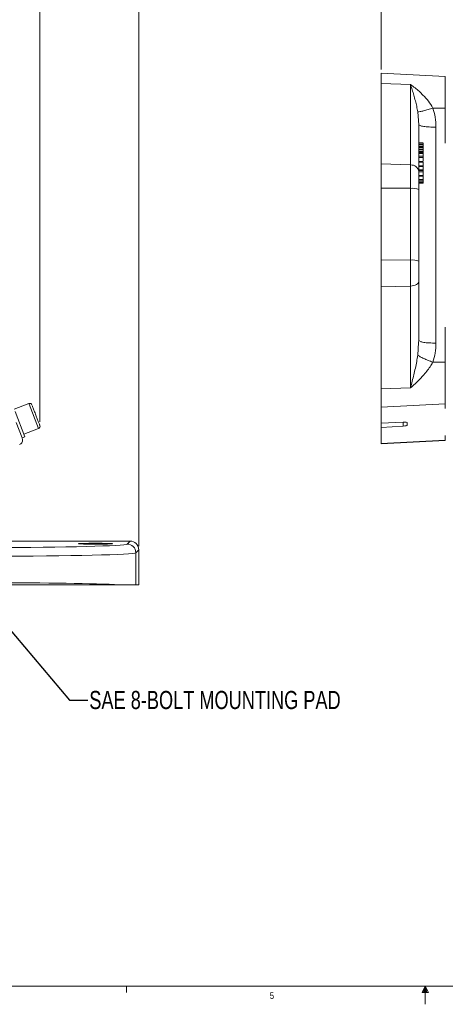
# Model space of a CAD drawing. Header units: inches. Extents: x 0.3 to 33.9, y 0.2 to 21.6.
# Tile 5 of 28: x 11.4 to 17.3, y 0.2 to 13.7. Entities that reach past the tile are written whole.
import ezdxf

# ---------------------------------------------------------------- set-up
doc = ezdxf.new("R2010")
doc.units = ezdxf.units.IN
doc.header["$MEASUREMENT"] = 0
doc.layers.add('SLD-0', color=7, linetype='Continuous', lineweight=15)
doc.styles.add('SLDTEXTSTYLE0', font='TXT', dxfattribs={"width": 0.75})
doc.dimstyles.new('SLDDIMSTYLE0', dxfattribs={"dimtxt": 0.25, "dimasz": 0.13, "dimexe": 0, "dimexo": 0.0625, "dimgap": 0.0625, "dimtad": 0, "dimtih": 1, "dimtoh": 1, "dimrnd": 1e-09, "dimzin": 12, "dimdsep": 46, "dimtxsty": 'SLDTEXTSTYLE0', "dimsah": 1, "dimcen": 0.09, "dimadec": 0, "dimazin": 3, "dimtfac": 1, "dimtofl": 0, "dimtmove": 0, "dimatfit": 3, "dimfxl": 1, "dimfrac": 2, "dimtolj": 1, "dimtzin": 12, "dimarcsym": 0})
doc.dimstyles.new('SLDDIMSTYLE1', dxfattribs={"dimtxt": 0.25, "dimasz": 0.13, "dimexe": 0, "dimexo": 0.0625, "dimgap": 0.0625, "dimtad": 0, "dimtih": 1, "dimtoh": 1, "dimrnd": 1e-09, "dimzin": 12, "dimdsep": 46, "dimtxsty": 'SLDTEXTSTYLE0', "dimsah": 1, "dimcen": 0.09, "dimadec": 0, "dimazin": 3, "dimtfac": 1, "dimtmove": 0, "dimatfit": 0, "dimfxl": 1, "dimfrac": 2, "dimtolj": 1, "dimtzin": 12, "dimarcsym": 0})
doc.dimstyles.new('SLDDIMSTYLE2', dxfattribs={"dimtxt": 0, "dimasz": 0.13, "dimexe": 0, "dimexo": 0.0625, "dimgap": 0, "dimtad": 0, "dimtih": 1, "dimtoh": 1, "dimdec": 0, "dimrnd": 1e-09, "dimzin": 0, "dimdsep": 46, "dimtxsty": 'Standard', "dimsah": 1, "dimcen": 0.09, "dimadec": 0, "dimazin": 0, "dimtfac": 0.13, "dimtdec": 0, "dimtofl": 0, "dimtmove": 0, "dimatfit": 3, "dimfxl": 1, "dimfrac": 2, "dimtolj": 1, "dimtzin": 0, "dimarcsym": 0})

# ---------------------------------------------------------------- blocks, each defined once
blk = doc.blocks.new('_D_1')
at = {"layer": 'SLD-0'}
for p, q in [((11.704, 8.197), (11.704, 15.704)), ((13.069, 6.483), (13.069, 15.704)), ((11.704, 15.579), (11.454, 15.579)), ((11.907, 15.616), (11.856, 15.616)), ((11.856, 15.616), (11.856, 15.219)), ((12.865, 15.616), (12.916, 15.616)), ((12.916, 15.616), (12.916, 15.219)), ((13.069, 15.579), (13.319, 15.579)), ((11.856, 15.219), (11.907, 15.219)), ((12.916, 15.219), (12.865, 15.219))]:
    blk.add_line(p, q, dxfattribs=at)
for points in [[(11.704, 15.579), (11.574, 15.599), (11.574, 15.559)], [(13.069, 15.579), (13.199, 15.559), (13.199, 15.599)]]:
    blk.add_solid(points, dxfattribs=at)
at = {"layer": 'SLD-0', "char_height": 0.25, "attachment_point": 1, "style": 'SLDTEXTSTYLE0'}
for s, insert in [('1.36', (11.961, 15.989, -2.334)), ('34.67', (11.971, 15.541, -2.334))]:
    blk.add_mtext(s, dxfattribs=dict(at, insert=insert))
blk = doc.blocks.new('_D_2')
at = {"layer": 'SLD-0'}
for p, q in [((8.347, 9.807), (8.347, 15.704)), ((11.704, 8.197), (11.704, 15.704)), ((8.347, 15.579), (9.407, 15.579)), ((9.546, 15.616), (9.496, 15.616)), ((9.496, 15.616), (9.496, 15.219)), ((10.505, 15.616), (10.555, 15.616)), ((10.555, 15.616), (10.555, 15.219)), ((11.704, 15.579), (10.644, 15.579)), ((9.496, 15.219), (9.546, 15.219)), ((10.555, 15.219), (10.505, 15.219))]:
    blk.add_line(p, q, dxfattribs=at)
for points in [[(8.347, 15.579), (8.477, 15.559), (8.477, 15.599)], [(11.704, 15.579), (11.574, 15.599), (11.574, 15.559)]]:
    blk.add_solid(points, dxfattribs=at)
at = {"layer": 'SLD-0', "char_height": 0.25, "attachment_point": 1, "style": 'SLDTEXTSTYLE0'}
for s, insert in [('3.36', (9.601, 15.989, -2.334)), ('85.26', (9.61, 15.541, -2.334))]:
    blk.add_mtext(s, dxfattribs=dict(at, insert=insert))
blk = doc.blocks.new('_D_6')
at = {"layer": 'SLD-0'}
for p, q in [((16.413, 13.059), (16.413, 15.52)), ((16.413, 15.395), (18.973, 15.395)), ((19.113, 15.432), (19.062, 15.432)), ((19.062, 15.432), (19.062, 15.035)), ((20.256, 15.432), (20.306, 15.432)), ((20.306, 15.432), (20.306, 15.035)), ((22.956, 15.395), (20.395, 15.395)), ((19.062, 15.035), (19.113, 15.035)), ((20.306, 15.035), (20.256, 15.035))]:
    blk.add_line(p, q, dxfattribs=at)
for points in [[(16.413, 15.395), (16.543, 15.375), (16.543, 15.415)], [(22.956, 15.395), (22.826, 15.415), (22.826, 15.375)]]:
    blk.add_solid(points, dxfattribs=at)
at = {"layer": 'SLD-0', "char_height": 0.25, "attachment_point": 1, "style": 'SLDTEXTSTYLE0'}
for s, insert in [('6.54', (19.259, 15.805, -1.544)), ('166.19', (19.176, 15.357, -1.544))]:
    blk.add_mtext(s, dxfattribs=dict(at, insert=insert))

msp = doc.modelspace()

# ---------------------------------------------------------------- linework, layer by layer
at = {"color": 7, "linetype": 'Continuous', "lineweight": 15}
for p, q in [((17.299, 12.962), (16.413, 13.009)), ((16.413, 13.009), (16.413, 12.867)), ((16.413, 12.867), (16.819, 12.851)), ((16.413, 12.867), (16.413, 11.758)), ((16.819, 11.742), (16.819, 12.851)), ((17.126, 12.527), (17.299, 12.525)), ((17.299, 12.041), (17.299, 12.525)), ((16.933, 12.297), (16.919, 12.474)), ((16.933, 11.653), (16.933, 12.297)), ((17.169, 12.263), (17.169, 9.284)), ((16.993, 12.045), (16.933, 12.045)), ((16.993, 12.043), (16.933, 12.043)), ((16.993, 12.022), (16.933, 12.022)), ((16.993, 12), (16.933, 12)), ((16.933, 11.998), (16.993, 11.998)), ((16.993, 11.985), (16.933, 11.985)), ((16.993, 11.978), (16.933, 11.978)), ((16.993, 11.976), (16.933, 11.976)), ((16.993, 11.956), (16.933, 11.956)), ((16.993, 12.001), (16.993, 12.022)), ((16.993, 11.935), (16.993, 11.956)), ((16.993, 11.934), (16.933, 11.934)), ((16.933, 11.932), (16.993, 11.932)), ((16.993, 11.918), (16.933, 11.918)), ((16.993, 11.911), (16.933, 11.911)), ((16.933, 11.9), (16.993, 11.9)), ((16.993, 11.865), (16.933, 11.865)), ((16.933, 11.862), (16.993, 11.862)), ((16.993, 11.845), (16.933, 11.845)), ((16.993, 11.92), (16.993, 11.92)), ((16.993, 11.9), (16.993, 11.911)), ((16.993, 11.866), (16.993, 11.9)), ((16.993, 11.794), (16.993, 11.845)), ((16.819, 11.742), (16.413, 11.758)), ((16.413, 11.758), (16.413, 11.423)), ((16.819, 11.42), (16.819, 11.742)), ((16.993, 11.79), (16.933, 11.79)), ((16.933, 11.782), (16.993, 11.782)), ((16.993, 11.728), (16.933, 11.728)), ((16.933, 11.72), (16.993, 11.72)), ((16.993, 11.774), (16.993, 11.778)), ((16.933, 11.674), (16.993, 11.674)), ((16.933, 11.671), (16.993, 11.671)), ((16.993, 11.669), (16.933, 11.669)), ((16.933, 11.665), (16.993, 11.665)), ((16.993, 11.649), (16.933, 11.649)), ((16.993, 11.597), (16.933, 11.597)), ((16.933, 11.589), (16.993, 11.589)), ((16.993, 11.6), (16.993, 11.649)), ((16.993, 11.578), (16.993, 11.586)), ((16.819, 11.42), (16.413, 11.423)), ((16.413, 11.423), (16.413, 10.432)), ((16.819, 10.429), (16.819, 11.42)), ((16.933, 11.543), (16.993, 11.543)), ((16.933, 11.54), (16.993, 11.54)), ((16.993, 11.534), (16.933, 11.534)), ((16.933, 11.532), (16.993, 11.532)), ((16.993, 11.511), (16.933, 11.511)), ((16.993, 11.51), (16.933, 11.51)), ((16.993, 11.495), (16.933, 11.495)), ((16.933, 11.489), (16.993, 11.489)), ((16.933, 10.413), (16.933, 11.403)), ((16.819, 10.429), (16.413, 10.432)), ((16.413, 10.432), (16.413, 10.061)), ((16.819, 10.072), (16.819, 10.429)), ((16.819, 10.072), (16.413, 10.061)), ((16.413, 10.061), (16.413, 8.655)), ((16.819, 8.666), (16.819, 10.072)), ((16.933, 9.319), (16.933, 10.136)), ((17.299, 9.02), (17.299, 9.504)), ((16.931, 9.294), (16.933, 9.319)), ((16.941, 9.313), (16.933, 9.319)), ((17.299, 9.02), (17.126, 9.021)), ((17.299, 8.447), (17.299, 9.02)), ((16.819, 8.666), (16.413, 8.655)), ((16.413, 8.655), (16.413, 8.401)), ((11.553, 8.451), (11.349, 8.373)), ((17.299, 8.447), (16.413, 8.401)), ((17.299, 8.382), (17.299, 8.447)), ((11.361, 8.342), (11.496, 7.99)), ((16.413, 8.401), (16.413, 8.181)), ((11.376, 8.191), (11.459, 7.976)), ((16.413, 8.181), (16.718, 8.193)), ((16.413, 8.12), (16.413, 8.181)), ((16.773, 8.188), (16.773, 8.15)), ((11.482, 8.028), (11.685, 8.106)), ((16.718, 8.139), (16.413, 8.12)), ((16.413, 8.12), (16.413, 7.9)), ((11.459, 7.976), (11.496, 7.99)), ((11.459, 7.976), (11.464, 7.949)), ((16.413, 7.9), (17.299, 7.946)), ((16.413, 7.894), (17.299, 7.941)), ((16.413, 7.9), (16.413, 7.894)), ((17.299, 7.946), (17.299, 8.011)), ((11.292, 6.553), (12.949, 6.553)), ((12.908, 6.513), (12.949, 6.553)), ((13.069, 6.433), (13.028, 6.393)), ((13.028, 6.393), (13.028, 5.952)), ((13.069, 6.433), (13.069, 5.952)), ((13.028, 5.952), (12.803, 5.952)), ((13.069, 5.952), (13.028, 5.952))]:
    msp.add_line(p, q, dxfattribs=at)
at = {"color": 8, "linetype": 'Continuous', "lineweight": 15}
for p, q in [((17.299, 12.525), (17.299, 12.962)), ((16.919, 9.118), (16.931, 9.294)), ((11.557, 8.44), (11.553, 8.451)), ((11.685, 8.106), (11.557, 8.44)), ((16.718, 8.193), (16.718, 8.139)), ((17.299, 7.941), (17.299, 7.946))]:
    msp.add_line(p, q, dxfattribs=at)
at = {"color": 7, "linetype": 'Continuous', "lineweight": 0}
for p, q in [((33.523, 0.411), (0.523, 0.411)), ((12.898, 0.411), (12.898, 0.326)), ((17.023, 0.411), (16.981, 0.325)), ((17.023, 0.411), (16.989, 0.325)), ((17.023, 0.411), (17.009, 0.325)), ((17.023, 0.411), (17.023, 0.163)), ((17.023, 0.411), (17.067, 0.325)), ((17.023, 0.411), (17.046, 0.325)), ((17.023, 0.411), (17.036, 0.325)), ((16.981, 0.325), (17.067, 0.325))]:
    msp.add_line(p, q, dxfattribs=at)
at = {"color": 7, "linetype": 'Continuous', "lineweight": 15, "flags": 128}
msp.add_lwpolyline([(16.933, 10.136), (16.93, 10.124), (16.924, 10.112), (16.914, 10.102), (16.9, 10.092), (16.882, 10.084), (16.863, 10.078), (16.841, 10.074), (16.819, 10.072)], dxfattribs=at)
at = {"color": 7, "linetype": 'Continuous', "lineweight": 15}
for centre, radius, start, end in [((16.828, 11.636), 0.106, 9.0543, 94.7345), ((16.846, 11.206), 0.215, 66.2086, 97.1484), ((16.846, 10.216), 0.215, 66.2086, 97.1484), ((11.564, 8.421), 0.032, 21, 111), ((11.674, 8.136), 0.032, 291, 21), ((12.908, 6.393), 0.12, 0.046, 89.954)]:
    msp.add_arc(centre, radius, start, end, dxfattribs=at)
for centre, major_axis, ratio, start_param, end_param in [((16.713, 8.185), (0.06, 0.0032), 0.138422, 6.275861, 7.75939), ((16.713, 8.147), (0.06, 0.0032), 0.138422, 4.792331, 6.275861), ((12.949, 6.433), (-0.0849, -0.0849), 0.999315, 2.356537, 3.926648), ((11.029, 6.514), (1.88, 0), 0.026186, 4.712389, 6.257005), ((11.029, 6.394), (2, 0), 0.024615, 4.712389, 6.257005), ((11.029, 5.929), (2, 0), 0.024615, 0.479944, 1.570796)]:
    msp.add_ellipse(centre, major_axis=major_axis, ratio=ratio, start_param=start_param, end_param=end_param, dxfattribs=at)
msp.add_ellipse((12.472, 6.517), major_axis=(0.234, 0), ratio=0.026186, dxfattribs=at)
for points, knots in [([(16.819, 12.851), (16.827, 12.827), (16.842, 12.779), (16.865, 12.704), (16.885, 12.629), (16.904, 12.553), (16.914, 12.5), (16.919, 12.474)], [0, 0, 0, 0, 0.217519, 0.419967, 0.620321, 0.81459, 1, 1, 1, 1]), ([(16.819, 12.851), (16.84, 12.836), (16.879, 12.807), (16.937, 12.759), (16.999, 12.699), (17.067, 12.625), (17.107, 12.559), (17.126, 12.527)], [0, 0, 0, 0, 0.18386, 0.350178, 0.514194, 0.761897, 1, 1, 1, 1]), ([(16.919, 12.474), (16.928, 12.475), (16.948, 12.477), (16.998, 12.488), (17.059, 12.504), (17.104, 12.519), (17.126, 12.527)], [0, 0, 0, 0, 0.2500372, 0.4999727, 0.7499214, 1, 1, 1, 1]), ([(17.126, 12.527), (17.139, 12.485), (17.164, 12.398), (17.168, 12.309), (17.169, 12.263)], [0, 0, 0, 0, 0.48899, 1, 1, 1, 1]), ([(16.993, 12.043), (16.993, 12.042), (16.993, 12.041), (16.993, 12.035), (16.993, 12.029), (16.993, 12.024), (16.993, 12.022)], [0, 0, 0, 0, 0.113924, 0.296224, 0.733115, 1, 1, 1, 1]), ([(16.993, 12), (16.993, 12), (16.993, 12), (16.993, 12), (16.993, 11.999), (16.993, 11.998)], [0, 0, 0, 0, 0.292141, 0.6770283, 1, 1, 1, 1]), ([(16.993, 11.985), (16.993, 11.985), (16.993, 11.986), (16.993, 11.989), (16.993, 11.993), (16.993, 11.996), (16.993, 11.997), (16.993, 11.998)], [0, 0, 0, 0, 0.100324, 0.269668, 0.605411, 0.831022, 1, 1, 1, 1]), ([(16.993, 11.985), (16.993, 11.984), (16.993, 11.982), (16.993, 11.98), (16.993, 11.98)], [0, 0, 0, 0, 0.385437, 1, 1, 1, 1]), ([(16.993, 11.976), (16.993, 11.976), (16.993, 11.974), (16.993, 11.969), (16.993, 11.963), (16.993, 11.958), (16.993, 11.956)], [0, 0, 0, 0, 0.113924, 0.296224, 0.733115, 1, 1, 1, 1]), ([(16.993, 11.934), (16.993, 11.934), (16.993, 11.934), (16.993, 11.933), (16.993, 11.932), (16.993, 11.932)], [0, 0, 0, 0, 0.292141, 0.677028, 1, 1, 1, 1]), ([(16.993, 11.918), (16.993, 11.919), (16.993, 11.92), (16.993, 11.923), (16.993, 11.926), (16.993, 11.929), (16.993, 11.931), (16.993, 11.932)], [0, 0, 0, 0, 0.100324, 0.269668, 0.605411, 0.831022, 1, 1, 1, 1]), ([(16.993, 11.918), (16.993, 11.917), (16.993, 11.915), (16.993, 11.913), (16.993, 11.911), (16.993, 11.911)], [0, 0, 0, 0, 0.220948, 0.606774, 1, 1, 1, 1]), ([(16.993, 11.862), (16.993, 11.863), (16.993, 11.864), (16.993, 11.865), (16.993, 11.865), (16.993, 11.865)], [0, 0, 0, 0, 0.531598, 0.900985, 1, 1, 1, 1]), ([(16.993, 11.845), (16.993, 11.847), (16.993, 11.85), (16.993, 11.855), (16.993, 11.859), (16.993, 11.861), (16.993, 11.861), (16.993, 11.862)], [0, 0, 0, 0, 0.306616, 0.636453, 0.826504, 0.956552, 1, 1, 1, 1]), ([(16.993, 11.735), (16.993, 11.739), (16.993, 11.747), (16.993, 11.762), (16.993, 11.775), (16.993, 11.781), (16.993, 11.782)], [0, 0, 0, 0, 0.219853, 0.522308, 0.863965, 1, 1, 1, 1]), ([(16.993, 11.72), (16.993, 11.721), (16.993, 11.725), (16.993, 11.729), (16.993, 11.728), (16.993, 11.728)], [0, 0, 0, 0, 0.3195502, 0.8683475, 1, 1, 1, 1]), ([(16.993, 11.674), (16.993, 11.675), (16.993, 11.677), (16.993, 11.684), (16.993, 11.696), (16.993, 11.71), (16.993, 11.717), (16.993, 11.72)], [0, 0, 0, 0, 0.04482, 0.175114, 0.424426, 0.780644, 1, 1, 1, 1]), ([(16.933, 11.403), (16.933, 11.427), (16.933, 11.474), (16.933, 11.541), (16.933, 11.602), (16.933, 11.636), (16.933, 11.653)], [0, 0, 0, 0, 0.248075, 0.5, 0.751925, 1, 1, 1, 1]), ([(16.993, 11.665), (16.993, 11.666), (16.993, 11.668), (16.993, 11.669), (16.993, 11.669), (16.993, 11.669)], [0, 0, 0, 0, 0.531598, 0.900985, 1, 1, 1, 1]), ([(16.993, 11.649), (16.993, 11.65), (16.993, 11.654), (16.993, 11.659), (16.993, 11.663), (16.993, 11.665), (16.993, 11.665), (16.993, 11.665)], [0, 0, 0, 0, 0.306616, 0.636453, 0.826504, 0.956552, 1, 1, 1, 1]), ([(16.993, 11.589), (16.993, 11.59), (16.993, 11.595), (16.993, 11.598), (16.993, 11.597), (16.993, 11.597)], [0, 0, 0, 0, 0.31955, 0.868347, 1, 1, 1, 1]), ([(16.993, 11.543), (16.993, 11.544), (16.993, 11.546), (16.993, 11.553), (16.993, 11.565), (16.993, 11.579), (16.993, 11.586), (16.993, 11.589)], [0, 0, 0, 0, 0.04482, 0.175114, 0.424426, 0.780644, 1, 1, 1, 1]), ([(16.993, 11.534), (16.993, 11.535), (16.993, 11.536), (16.993, 11.537), (16.993, 11.539), (16.993, 11.539)], [0, 0, 0, 0, 0.326772, 0.804097, 1, 1, 1, 1]), ([(16.993, 11.532), (16.993, 11.532), (16.993, 11.532), (16.993, 11.533), (16.993, 11.534), (16.993, 11.534)], [0, 0, 0, 0, 0.366856, 0.71691, 1, 1, 1, 1]), ([(16.993, 11.53), (16.993, 11.529), (16.993, 11.525), (16.993, 11.519), (16.993, 11.515), (16.993, 11.514)], [0, 0, 0, 0, 0.1332095, 0.7765453, 1, 1, 1, 1]), ([(16.993, 11.511), (16.993, 11.511), (16.993, 11.511), (16.993, 11.511), (16.993, 11.51), (16.993, 11.51)], [0, 0, 0, 0, 0.022183, 0.700374, 1, 1, 1, 1]), ([(16.993, 11.495), (16.993, 11.496), (16.993, 11.498), (16.993, 11.502), (16.993, 11.505), (16.993, 11.508), (16.993, 11.509), (16.993, 11.51)], [0, 0, 0, 0, 0.170527, 0.405102, 0.725018, 0.902481, 1, 1, 1, 1]), ([(16.993, 11.495), (16.993, 11.495), (16.993, 11.492), (16.993, 11.49), (16.993, 11.49), (16.993, 11.489)], [0, 0, 0, 0, 0.094304, 0.448571, 1, 1, 1, 1]), ([(16.933, 10.136), (16.933, 10.157), (16.933, 10.199), (16.933, 10.269), (16.933, 10.341), (16.933, 10.389), (16.933, 10.413)], [0, 0, 0, 0, 0.248075, 0.5, 0.751925, 1, 1, 1, 1]), ([(17.169, 9.284), (17.168, 9.238), (17.164, 9.149), (17.139, 9.063), (17.126, 9.021)], [0, 0, 0, 0, 0.51101, 1, 1, 1, 1]), ([(16.919, 9.118), (16.914, 9.088), (16.904, 9.028), (16.885, 8.938), (16.865, 8.848), (16.842, 8.757), (16.827, 8.697), (16.819, 8.666)], [0, 0, 0, 0, 0.18539, 0.379715, 0.580057, 0.782464, 1, 1, 1, 1]), ([(17.126, 9.021), (17.104, 9.029), (17.059, 9.046), (16.998, 9.072), (16.948, 9.097), (16.928, 9.111), (16.919, 9.118)], [0, 0, 0, 0, 0.2500644, 0.5000114, 0.7499529, 1, 1, 1, 1]), ([(17.126, 9.021), (17.114, 9), (17.089, 8.956), (17.042, 8.894), (16.991, 8.833), (16.937, 8.776), (16.879, 8.72), (16.84, 8.685), (16.819, 8.666)], [0, 0, 0, 0, 0.153495, 0.315429, 0.486, 0.649931, 0.816225, 1, 1, 1, 1]), ([(11.704, 8.147), (11.704, 8.147), (11.704, 8.145), (11.703, 8.15), (11.7, 8.158), (11.694, 8.173), (11.684, 8.198), (11.669, 8.238), (11.652, 8.283), (11.637, 8.321), (11.627, 8.349), (11.617, 8.374), (11.606, 8.402), (11.601, 8.415), (11.598, 8.423)], [0, 0, 0, 0, 0.003712, 0.076658, 0.151153, 0.225647, 0.298594, 0.434102, 0.56961, 0.642556, 0.717051, 0.791545, 0.864492, 1, 1, 1, 1]), ([(11.425, 7.885), (11.431, 7.888), (11.442, 7.895), (11.455, 7.91), (11.463, 7.929), (11.464, 7.943), (11.464, 7.949)], [0, 0, 0, 0, 0.252652, 0.503903, 0.753133, 1, 1, 1, 1]), ([(12.803, 5.952), (12.763, 5.952), (12.687, 5.952), (12.545, 5.952), (12.389, 5.952), (12.216, 5.952), (12.028, 5.952), (11.828, 5.952), (11.594, 5.952), (11.327, 5.952), (11.128, 5.952), (11.029, 5.952)], [0, 0, 0, 0, 0.110367, 0.212962, 0.315885, 0.418482, 0.52113, 0.624104, 0.726755, 0.863377, 1, 1, 1, 1])]:
    msp.add_open_spline(points, degree=3, knots=knots, dxfattribs=at)
msp.add_open_spline([(17.169, 12.263), (17.138, 12.264), (17.075, 12.265), (16.997, 12.273), (16.943, 12.284), (16.936, 12.293), (16.933, 12.297)], degree=3, dxfattribs=at)
at = {"color": 8, "linetype": 'Continuous', "lineweight": 15}
msp.add_open_spline([(17.169, 9.284), (17.138, 9.285), (17.076, 9.286), (16.995, 9.294), (16.965, 9.302), (16.95, 9.306)], degree=3, dxfattribs=at)

# ---------------------------------------------------------------- texts
at = {"color": 7, "linetype": 'Continuous', "lineweight": 0, "insert": (14.878, 0.33), "char_height": 0.0938, "attachment_point": 1, "style": 'SLDTEXTSTYLE0'}
msp.add_mtext('5', dxfattribs=at)
at = {"layer": 'SLD-0', "insert": (12.386, 4.486), "char_height": 0.25, "attachment_point": 1, "style": 'SLDTEXTSTYLE0'}
msp.add_mtext('SAE 8-BOLT MOUNTING PAD', dxfattribs=at)

# ---------------------------------------------------------------- dimensions: what is measured, and where the dimension line sits
at = {"layer": 'SLD-0'}
for base, p1, p2, dimstyle, picture, middle in [((16.413, 15.395), (22.956, 17.423), (16.413, 13.009), 'SLDDIMSTYLE0', '_D_6', (19.684, 15.395)), ((11.704, 15.579), (8.347, 9.757), (11.704, 8.147), 'SLDDIMSTYLE0', '_D_2', (10.025, 15.579)), ((11.7038, 15.5788), (13.0687, 6.4333), (11.7038, 8.1472), 'SLDDIMSTYLE1', '_D_1', (12.3863, 15.5788))]:
    dim = msp.add_linear_dim(base=base, p1=p1, p2=p2, dimstyle=dimstyle, dxfattribs=at)
    dim.commit()
    dim.dimension.update_dxf_attribs({"geometry": picture, "text_midpoint": middle, "dimtype": 160})

# ---------------------------------------------------------------- leaders
msp.add_leader([(10.739, 5.978), (12.115, 4.36), (12.365, 4.36)], dimstyle='SLDDIMSTYLE2', dxfattribs=at)

doc.saveas('drawing.dxf')
